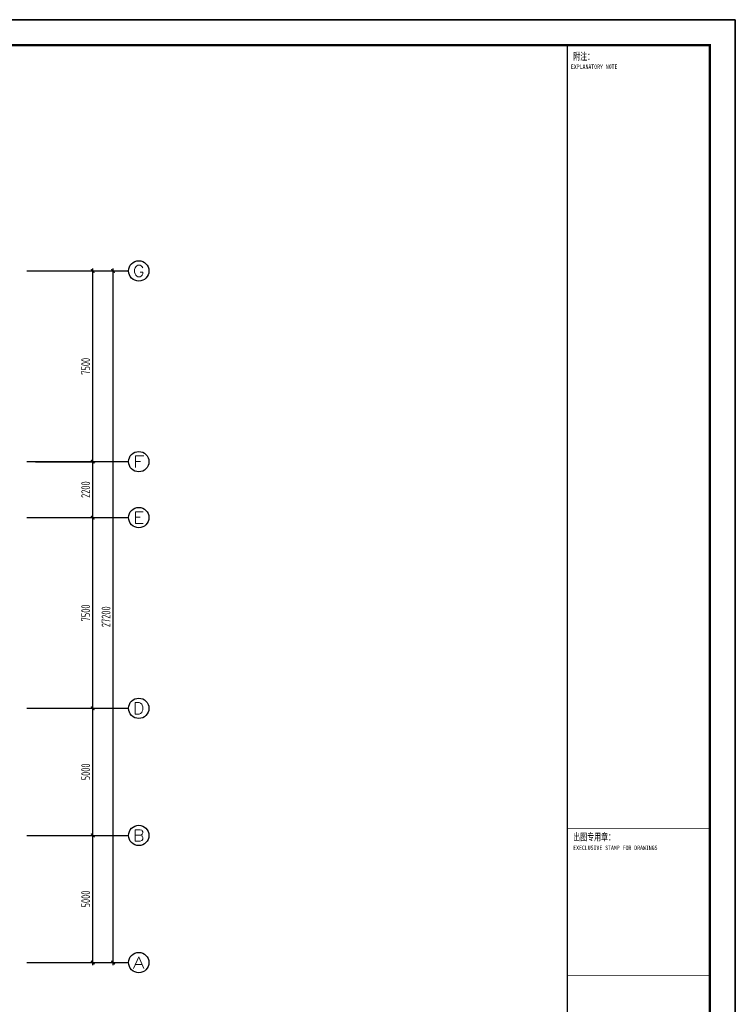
# Model space of a CAD drawing. Extents: x -302077 to 107904, y -9283 to 295706.
# Tile 70 of 256: x -103504 to -75370, y 11394 to 50117. Entities that reach past the tile are written whole.
import ezdxf
from ezdxf.enums import TextEntityAlignment as Align

# ---------------------------------------------------------------- set-up
doc = ezdxf.new("R2010")
doc.units = 0
doc.header["$LTSCALE"] = 500
doc.header["$MEASUREMENT"] = 0
doc.layers.get('0').update_dxf_attribs({"linetype": 'CONTINUOUS'})
doc.layers.get('Defpoints').update_dxf_attribs({"linetype": 'CONTINUOUS'})
for name, color, linetype in [('AXIS', 3, 'CONTINUOUS'), ('AXIS_TEXT', 7, 'CONTINUOUS'), ('PUB_TITLE', 4, 'CONTINUOUS'), ('TK', 7, 'CONTINUOUS')]:
    doc.layers.add(name, color=color, linetype=linetype)
doc.styles.add('_TCH_AXIS', font='COMPLEX', dxfattribs={"bigfont": 'GBCBIG'})
doc.styles.add('COMPLEX', font='COMPLEX')
doc.styles.add('TKHZ1', font='txt', dxfattribs={"width": 0.8})
doc.styles.add('TSSD_Dimension', font='tssdeng.shx', dxfattribs={"width": 0.7, "bigfont": 'hztxt.shx'})
doc.dimstyles.new('TSSD_100_100', dxfattribs={"dimtxt": 350, "dimasz": 100, "dimexe": 100, "dimexo": 250, "dimgap": 100, "dimtad": 1, "dimdec": 0, "dimzin": 0, "dimdsep": 46, "dimtxsty": 'TSSD_Dimension', "dimblk": 'ARCHTICK', "dimblk1": 'ARCHTICK', "dimblk2": 'ARCHTICK', "dimcen": 0, "dimdle": 100, "dimclrt": 7, "dimadec": 0, "dimazin": 0, "dimtfac": 1, "dimtdec": 0, "dimtix": 1, "dimtmove": 2, "dimatfit": 3, "dimfxl": 1, "dimtolj": 1, "dimtzin": 0, "dimarcsym": 0})

# ---------------------------------------------------------------- blocks, each defined once
blk = doc.blocks.new('_ArchTick')
at = {"color": 0, "linetype": 'ByBlock', "const_width": 0.5}
blk.add_lwpolyline([(-0.71, -0.71), (0.71, 0.71)], dxfattribs=at)
blk = doc.blocks.new('*D606')
at = {"layer": 'AXIS', "color": 0, "lineweight": -2}
for p, q in [((-102884, 18035), (-100534, 18035)), ((-100634, 12935), (-100634, 18135)), ((-102884, 13035), (-100534, 13035))]:
    blk.add_line(p, q, dxfattribs=at)
at = {"layer": 'Defpoints', "color": 0}
for p in [(-103134, 18035), (-100634, 18035), (-103134, 13035)]:
    blk.add_point(p, dxfattribs=at)
at = {"layer": 'AXIS', "color": 0, "lineweight": -2, "xscale": 100, "yscale": 100, "zscale": 100}
for p, rotation in [((-100634, 18035), 90), ((-100634, 13035), 270)]:
    blk.add_blockref('_ArchTick', p, dxfattribs=dict(at, rotation=rotation))
at = {"layer": 'AXIS', "color": 7, "insert": (-100909, 15535), "char_height": 350, "attachment_point": 5, "rotation": 90, "style": 'TSSD_Dimension'}
blk.add_mtext('\\A1;5000', dxfattribs=at)
blk = doc.blocks.new('*D607')
at = {"layer": 'AXIS', "color": 0, "lineweight": -2}
for p, q in [((-102884, 23035), (-100534, 23035)), ((-100634, 17935), (-100634, 23135)), ((-102884, 18035), (-100534, 18035))]:
    blk.add_line(p, q, dxfattribs=at)
at = {"layer": 'Defpoints', "color": 0}
for p in [(-103134, 23035), (-100634, 23035), (-103134, 18035)]:
    blk.add_point(p, dxfattribs=at)
at = {"layer": 'AXIS', "color": 0, "lineweight": -2, "xscale": 100, "yscale": 100, "zscale": 100}
for p, rotation in [((-100634, 23035), 90), ((-100634, 18035), 270)]:
    blk.add_blockref('_ArchTick', p, dxfattribs=dict(at, rotation=rotation))
at = {"layer": 'AXIS', "color": 7, "insert": (-100909, 20535), "char_height": 350, "attachment_point": 5, "rotation": 90, "style": 'TSSD_Dimension'}
blk.add_mtext('\\A1;5000', dxfattribs=at)
blk = doc.blocks.new('*D608')
at = {"layer": 'AXIS', "color": 0, "lineweight": -2}
for p, q in [((-100634, 22935), (-100634, 30635)), ((-102884, 30535), (-100534, 30535)), ((-102884, 23035), (-100534, 23035))]:
    blk.add_line(p, q, dxfattribs=at)
at = {"layer": 'Defpoints', "color": 0}
for p in [(-103134, 30535), (-100634, 30535), (-103134, 23035)]:
    blk.add_point(p, dxfattribs=at)
at = {"layer": 'AXIS', "color": 0, "lineweight": -2, "xscale": 100, "yscale": 100, "zscale": 100}
for p, rotation in [((-100634, 30535), 90), ((-100634, 23035), 270)]:
    blk.add_blockref('_ArchTick', p, dxfattribs=dict(at, rotation=rotation))
at = {"layer": 'AXIS', "color": 7, "insert": (-100909, 26785), "char_height": 350, "attachment_point": 5, "rotation": 90, "style": 'TSSD_Dimension'}
blk.add_mtext('\\A1;7500', dxfattribs=at)
blk = doc.blocks.new('*D609')
at = {"layer": 'AXIS', "color": 0, "lineweight": -2}
for p, q in [((-102884, 32735), (-100534, 32735)), ((-100634, 30435), (-100634, 32835)), ((-102884, 30535), (-100534, 30535))]:
    blk.add_line(p, q, dxfattribs=at)
at = {"layer": 'Defpoints', "color": 0}
for p in [(-103134, 32735), (-100634, 32735), (-103134, 30535)]:
    blk.add_point(p, dxfattribs=at)
at = {"layer": 'AXIS', "color": 0, "lineweight": -2, "xscale": 100, "yscale": 100, "zscale": 100}
for p, rotation in [((-100634, 32735), 90), ((-100634, 30535), 270)]:
    blk.add_blockref('_ArchTick', p, dxfattribs=dict(at, rotation=rotation))
at = {"layer": 'AXIS', "color": 7, "insert": (-100909, 31635), "char_height": 350, "attachment_point": 5, "rotation": 90, "style": 'TSSD_Dimension'}
blk.add_mtext('\\A1;2200', dxfattribs=at)
blk = doc.blocks.new('*D610')
at = {"layer": 'AXIS', "color": 0, "lineweight": -2}
for p, q in [((-100634, 32635), (-100634, 40335)), ((-102884, 40235), (-100534, 40235)), ((-102884, 32735), (-100534, 32735))]:
    blk.add_line(p, q, dxfattribs=at)
at = {"layer": 'Defpoints', "color": 0}
for p in [(-103134, 40235), (-100634, 40235), (-103134, 32735)]:
    blk.add_point(p, dxfattribs=at)
at = {"layer": 'AXIS', "color": 0, "lineweight": -2, "xscale": 100, "yscale": 100, "zscale": 100}
for p, rotation in [((-100634, 40235), 90), ((-100634, 32735), 270)]:
    blk.add_blockref('_ArchTick', p, dxfattribs=dict(at, rotation=rotation))
at = {"layer": 'AXIS', "color": 7, "insert": (-100909, 36485), "char_height": 350, "attachment_point": 5, "rotation": 90, "style": 'TSSD_Dimension'}
blk.add_mtext('\\A1;7500', dxfattribs=at)
blk = doc.blocks.new('*D611')
at = {"layer": 'AXIS', "color": 0, "lineweight": -2}
for p, q in [((-99834, 12935), (-99834, 40335)), ((-102884, 40235), (-99734, 40235)), ((-102884, 13035), (-99734, 13035))]:
    blk.add_line(p, q, dxfattribs=at)
at = {"layer": 'Defpoints', "color": 0}
for p in [(-103134, 40235), (-99834, 40235), (-103134, 13035)]:
    blk.add_point(p, dxfattribs=at)
at = {"layer": 'AXIS', "color": 0, "lineweight": -2, "xscale": 100, "yscale": 100, "zscale": 100}
for p, rotation in [((-99834, 40235), 90), ((-99834, 13035), 270)]:
    blk.add_blockref('_ArchTick', p, dxfattribs=dict(at, rotation=rotation))
at = {"layer": 'AXIS', "color": 7, "insert": (-100109, 26635), "char_height": 350, "attachment_point": 5, "rotation": 90, "style": 'TSSD_Dimension'}
blk.add_mtext('\\A1;27200', dxfattribs=at)
blk = doc.blocks.new('_AXISO')
blk.add_circle((0, 0), 0.5)
at = {"layer": 'AXIS_TEXT', "style": 'COMPLEX', "width": 1.041667}
blk.add_attdef('A', text='', height=0.56, dxfattribs=at).set_placement((-0.25, -0.28), (0.25, -0.28), align=Align.FIT)
blk = doc.blocks.new('wrtgtg')
at = {"color": 4}
blk.add_line((7804, -4841), (7804, 52559), dxfattribs=at)
at = {"layer": 'PUB_TITLE'}
for p, q in [((-75296, 53559), (8804, 53559)), ((8804, 53559), (8804, -5841)), ((2204, 52559), (7804, 52559)), ((2204, 52559), (7804, 52559)), ((7804, -4841), (7804, 52559))]:
    blk.add_line(p, q, dxfattribs=at)
blk.add_lwpolyline([(-75296, -5841), (8804, -5841), (8804, 53559), (-75296, 53559)], close=True, dxfattribs=at)
at = {"layer": 'PUB_TITLE', "const_width": 100}
blk.add_lwpolyline([(-72796, -4841), (7804, -4841), (7804, 52559), (-72796, 52559)], close=True, dxfattribs=at)
at = {"layer": 'PUB_TITLE'}
for points, const_width in [([(2204, -4841), (2204, 52559)], 50), ([(2204, 21759), (7804, 21759)], 29.7), ([(2204, 15959), (7804, 15959)], 29.7)]:
    blk.add_lwpolyline(points, dxfattribs=dict(at, const_width=const_width))
at = {"layer": 'TK', "style": 'TKHZ1'}
for s, height, width, p in [('附注：', 280, 0.7, (2431, 51973)), ('出图专用章：', 280, 0.7, (2431, 21279)), ('EXECLUSIVE STAMP FOR DRAWINGS', 175, 0.8, (2431, 20904))]:
    blk.add_text(s, height=height, dxfattribs=dict(at, width=width)).set_placement(p)
at = {"layer": 'TK', "style": 'TKHZ1', "width": 0.8}
blk.add_text('EXPLANATORY NOTE', height=175, dxfattribs=at).set_placement((3257, 51710), align=Align.MIDDLE)

msp = doc.modelspace()

# ---------------------------------------------------------------- linework, layer by layer
at = {"layer": 'AXIS'}
for p, q in [((-103224.029, 40235.307), (-99224.029, 40235.307)), ((-103224.029, 32735.307), (-99224.029, 32735.307)), ((-103224.029, 30535.307), (-99224.029, 30535.307)), ((-103224.029, 23035.307), (-99224.029, 23035.307)), ((-103224.029, 18035.307), (-99224.029, 18035.307)), ((-103224.029, 13035.307), (-99224.029, 13035.307))]:
    msp.add_line(p, q, dxfattribs=at)

# ---------------------------------------------------------------- block references
msp.add_blockref('wrtgtg', (-84174.787, -3441.74))
ref = msp.add_blockref('_AXISO', (-98824.029, 40235.307), dxfattribs=dict(at, xscale=800, yscale=800, zscale=800))
ref.add_attrib('A', 'G', dxfattribs={"layer": 'AXIS_TEXT', "height": 452.548, "style": '_TCH_AXIS', "width": 1.166667}).set_placement((-99050.303, 40009.033), (-98597.755, 40009.033), align=Align.FIT)
ref = msp.add_blockref('_AXISO', (-98824.029, 32735.307), dxfattribs=dict(at, xscale=800, yscale=800, zscale=800))
ref.add_attrib('A', 'F', dxfattribs={"layer": 'AXIS_TEXT', "height": 452.548, "style": '_TCH_AXIS', "width": 1.3125}).set_placement((-99050.303, 32509.033), (-98597.755, 32509.033), align=Align.FIT)
ref = msp.add_blockref('_AXISO', (-98824.029, 30535.307), dxfattribs=dict(at, xscale=800, yscale=800, zscale=800))
ref.add_attrib('A', 'E', dxfattribs={"layer": 'AXIS_TEXT', "height": 452.548, "style": '_TCH_AXIS', "width": 1.3125}).set_placement((-99050.303, 30309.033), (-98597.755, 30309.033), align=Align.FIT)
ref = msp.add_blockref('_AXISO', (-98824.029, 23035.307), dxfattribs=dict(at, xscale=800, yscale=800, zscale=800))
ref.add_attrib('A', 'D', dxfattribs={"layer": 'AXIS_TEXT', "height": 452.548, "style": '_TCH_AXIS', "width": 1.235294}).set_placement((-99050.303, 22809.033), (-98597.755, 22809.033), align=Align.FIT)
ref = msp.add_blockref('_AXISO', (-98824.029, 18035.307), dxfattribs=dict(at, xscale=800, yscale=800, zscale=800))
ref.add_attrib('A', 'B', dxfattribs={"layer": 'AXIS_TEXT', "height": 452.548, "style": '_TCH_AXIS', "width": 1.235294}).set_placement((-99050.303, 17809.033), (-98597.755, 17809.033), align=Align.FIT)
ref = msp.add_blockref('_AXISO', (-98824.029, 13035.307), dxfattribs=dict(at, xscale=800, yscale=800, zscale=800))
ref.add_attrib('A', 'A', dxfattribs={"layer": 'AXIS_TEXT', "height": 452.548, "style": '_TCH_AXIS', "width": 1.166667}).set_placement((-99050.303, 12809.033), (-98597.755, 12809.033), align=Align.FIT)

# ---------------------------------------------------------------- dimensions: what is measured, and where the dimension line sits
for p1, p2, distance, picture, middle in [((-103133.585, 32735.307), (-103133.585, 40235.307), -2500, '*D610', (-100908.585, 36485.307)), ((-103133.585, 13035.307), (-103133.585, 40235.307), -3300, '*D611', (-100108.585, 26635.307)), ((-103133.585, 30535.307), (-103133.585, 32735.307), -2500, '*D609', (-100908.585, 31635.307)), ((-103133.585, 23035.307), (-103133.585, 30535.307), -2500, '*D608', (-100908.585, 26785.307)), ((-103133.585, 18035.307), (-103133.585, 23035.307), -2500, '*D607', (-100908.585, 20535.307)), ((-103133.585, 13035.307), (-103133.585, 18035.307), -2500, '*D606', (-100908.585, 15535.307))]:
    dim = msp.add_aligned_dim(p1=p1, p2=p2, distance=distance, dimstyle='TSSD_100_100', dxfattribs=at)
    dim.commit()
    dim.dimension.update_dxf_attribs({"geometry": picture, "text_midpoint": middle})

doc.saveas('drawing.dxf')
